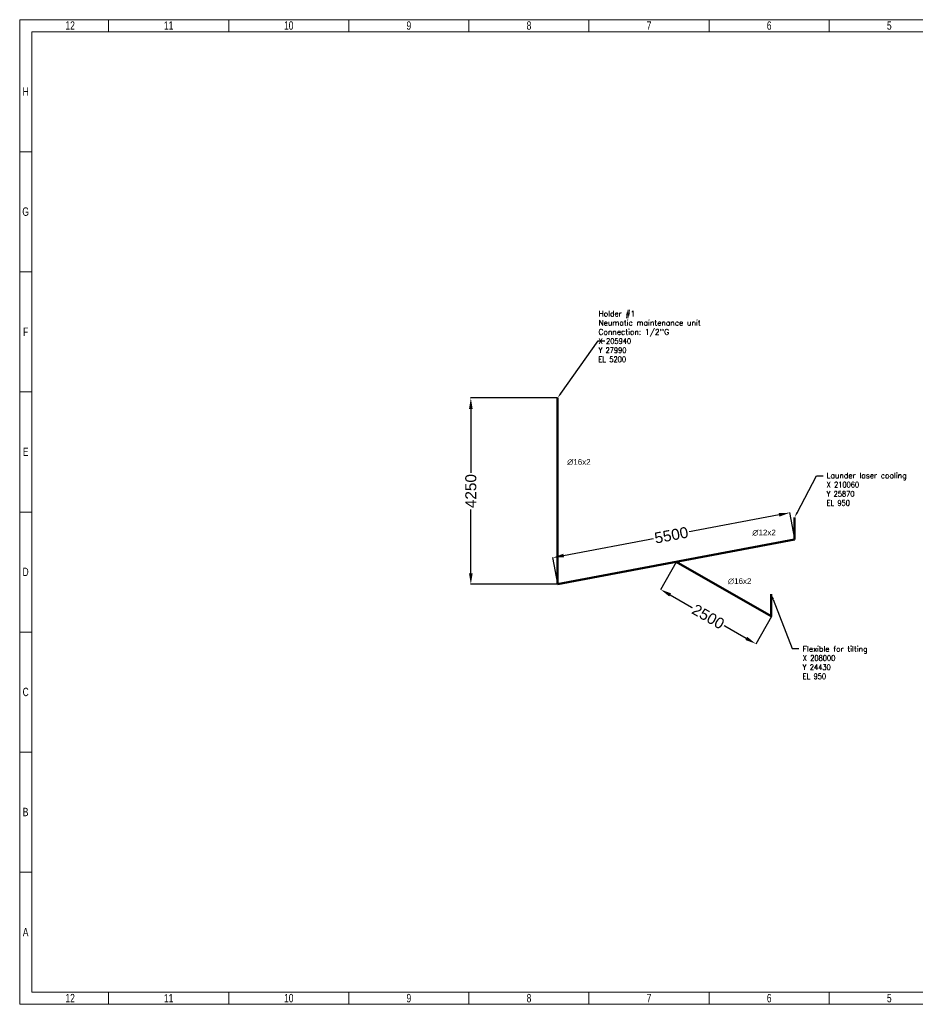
# Model space of a CAD drawing. Header units: millimetres. Extents: x 171540 to 202986, y -70244 to -47782.
# Tile 1 of 12: x 171540 to 191966, y -70244 to -47782. Entities that reach past the tile are written whole.
import ezdxf
from ezdxf import colors
from ezdxf.entities.mleader import LeaderData, LeaderLine
from ezdxf.math import Vec2, Vec3

# ---------------------------------------------------------------- set-up
doc = ezdxf.new("R2010")
doc.units = ezdxf.units.MM
doc.header["$LTSCALE"] = 0.25
doc.linetypes.add('HS_Solid', pattern=[0])
for name, color, linetype in [('Annotation', 7, 'Continuous'), ('COTAS', 136, 'Continuous'), ('Dimension', 1, 'Continuous')]:
    doc.layers.add(name, color=color, linetype=linetype)
doc.layers.add('Pipe Small Bore', color=30, linetype='Continuous', lineweight=50)
doc.styles.add('AdskIsoMetric', font='romans.shx')
doc.styles.add('MtXpl_Arial_Unicode_', font='ARIALUNI.ttf')
doc.styles.add('SLDTEXTSTYLE3', font='TXT', dxfattribs={"width": 0.75})
doc.styles.get("Standard").update_dxf_attribs({"font": 'arial.ttf'})
doc.dimstyles.new('AdskIsoMetric', dxfattribs={"dimtxt": 2.5, "dimasz": 2.5, "dimexe": 1, "dimexo": 2, "dimgap": 0.8, "dimtad": 1, "dimdec": 0, "dimrnd": 1, "dimzin": 0, "dimdsep": 46, "dimtxsty": 'AdskIsoMetric', "dimcen": 0, "dimclrt": 7, "dimadec": 0, "dimazin": 0, "dimtfac": 1, "dimtdec": 0, "dimtmove": 1, "dimatfit": 3, "dimfxl": 1, "dimtfill": 1, "dimfrac": 2, "dimtolj": 1, "dimtzin": 0, "dimarcsym": 0})

# ---------------------------------------------------------------- blocks, each defined once
blk = doc.blocks.new('cajetin')
at = {"color": 7, "linetype": 'Continuous', "lineweight": 18}
for p, q in [((0, 0), (0, 615)), ((0, 615), (861, 615)), ((55.5, 607.5), (55.5, 615)), ((130.5, 607.5), (130.5, 615)), ((205.5, 607.5), (205.5, 615)), ((280.5, 607.5), (280.5, 615)), ((355.5, 607.5), (355.5, 615)), ((430.5, 607.5), (430.5, 615)), ((505.5, 607.5), (505.5, 615)), ((7.5, 7.5), (7.5, 607.5)), ((7.5, 607.5), (853.5, 607.5)), ((430.5, 607.5), (430.5, 607.5)), ((7.5, 532.5), (0, 532.5)), ((7.5, 457.5), (0, 457.5)), ((7.5, 382.5), (0, 382.5)), ((7.5, 307.5), (0, 307.5)), ((7.5, 307.5), (7.5, 307.5)), ((7.5, 232.5), (0, 232.5)), ((7.5, 157.5), (0, 157.5)), ((7.5, 82.5), (0, 82.5)), ((853.5, 7.5), (7.5, 7.5)), ((55.5, 7.5), (55.5, 0)), ((130.5, 7.5), (130.5, 0)), ((205.5, 7.5), (205.5, 0)), ((280.5, 7.5), (280.5, 0)), ((355.5, 7.5), (355.5, 0)), ((430.5, 7.5), (430.5, 7.5)), ((430.5, 7.5), (430.5, 0)), ((505.5, 7.5), (505.5, 0)), ((861, 0), (0, 0))]:
    blk.add_line(p, q, dxfattribs=at)
at = {"color": 7, "linetype": 'Continuous', "lineweight": 0, "char_height": 5.25, "attachment_point": 2, "style": 'SLDTEXTSTYLE3'}
for s, insert in [('12', (31.51, 613.99)), ('11', (93.01, 613.99)), ('10', (168.01, 613.99)), ('9', (243.01, 613.99)), ('8', (318.01, 613.99)), ('7', (393.01, 613.99)), ('6', (468.01, 613.99)), ('5', (543.01, 613.99)), ('H', (3.75, 572.74)), ('G', (3.68, 497.74)), ('F', (3.71, 422.74)), ('E', (3.74, 347.74)), ('D', (3.68, 272.74)), ('C', (3.73, 197.74)), ('B', (3.69, 122.74)), ('A', (3.7, 47.74)), ('12', (31.51, 6.49)), ('11', (93.01, 6.49)), ('10', (168.01, 6.49)), ('9', (243.01, 6.49)), ('8', (318.01, 6.49)), ('7', (393.01, 6.49)), ('6', (468.01, 6.49)), ('5', (543.01, 6.49))]:
    blk.add_mtext(s, dxfattribs=dict(at, insert=insert))
blk = doc.blocks.new('*D58')
at = {"layer": 'Defpoints', "color": 0}
for p in [(186517, -60150), (188689, -61390), (188328, -62020)]:
    blk.add_point(p, dxfattribs=at)
at = {"layer": 'Dimension', "color": 0, "lineweight": -2}
for p, q in [((186512, -60159), (186155, -60786)), ((186374, -60905), (186914, -61213)), ((188684, -61398), (188326, -62025)), ((188111, -61897), (187572, -61589))]:
    blk.add_line(p, q, dxfattribs=at)
at = {"layer": 'Dimension', "color": 0}
for points in [[(186395, -60869), (186354, -60941), (186157, -60781)], [(188091, -61933), (188132, -61860), (188328, -62020)]]:
    blk.add_solid(points, dxfattribs=at)
at = {"layer": 'Dimension', "color": 7, "insert": (187243, -61401), "char_height": 250, "attachment_point": 5, "rotation": 330.2866, "bg_fill": 3, "box_fill_scale": 1.1, "bg_fill_color": 257, "bg_fill_transparency": 0}
blk.add_mtext('\\A1;2500', dxfattribs=at)
blk = doc.blocks.new('*D59')
at = {"layer": 'Defpoints', "color": 0}
for p in [(189104, -59031), (189219, -59639), (183816, -60662)]:
    blk.add_point(p, dxfattribs=at)
at = {"layer": 'Dimension', "color": 0, "lineweight": -2}
for p, q in [((189217, -59629), (189103, -59026)), ((188858, -59078), (186772, -59472)), ((183946, -60007), (186032, -59613)), ((183814, -60652), (183700, -60049))]:
    blk.add_line(p, q, dxfattribs=at)
at = {"layer": 'Dimension', "color": 0}
for points in [[(188866, -59119), (188850, -59037), (189104, -59031)], [(183939, -59966), (183954, -60048), (183701, -60054)]]:
    blk.add_solid(points, dxfattribs=at)
at = {"layer": 'Dimension', "color": 7, "insert": (186402, -59542), "char_height": 250, "attachment_point": 5, "rotation": 10.7187, "bg_fill": 3, "box_fill_scale": 1.1, "bg_fill_color": 257, "bg_fill_transparency": 0}
blk.add_mtext('\\A1;5500', dxfattribs=at)
blk = doc.blocks.new('*D60')
at = {"layer": 'Defpoints', "color": 0}
for p in [(181829, -56412), (183816, -56412), (183816, -60662)]:
    blk.add_point(p, dxfattribs=at)
at = {"layer": 'Dimension', "color": 0, "lineweight": -2}
for p, q in [((183806, -56412), (181824, -56412)), ((181829, -56662), (181829, -58155)), ((181829, -60412), (181829, -58919)), ((183806, -60662), (181824, -60662))]:
    blk.add_line(p, q, dxfattribs=at)
at = {"layer": 'Dimension', "color": 0}
for points in [[(181871, -56662), (181787, -56662), (181829, -56412)], [(181787, -60412), (181871, -60412), (181829, -60662)]]:
    blk.add_solid(points, dxfattribs=at)
at = {"layer": 'Dimension', "color": 7, "insert": (181829, -58537), "char_height": 250, "attachment_point": 5, "rotation": 89.9998, "bg_fill": 3, "box_fill_scale": 1.1, "bg_fill_color": 257, "bg_fill_transparency": 0}
blk.add_mtext('\\A1;4250', dxfattribs=at)
blk = doc.blocks.new('zw$FF66')
at = {"layer": 'Pipe Small Bore'}
for points in [[(0, 5829), (0, 1579)], [(5403, 3101), (5403, 2601)], [(0, 1579), (5403, 2601)], [(2701, 2090), (4873, 851)], [(4873, 1351), (4873, 851)]]:
    blk.add_lwpolyline(points, dxfattribs=at)
at = {"char_height": 125, "attachment_point": 1, "style": 'AdskIsoMetric'}
for s, insert in [("Holder #1^JNeumatic maintenance unit^J\\A1;Connection: 1/2''G^J\\A0;\\W0.8;X 205940^JY 27990^JEL 5200", (932, 7814)), ('Launder laser cooling^J{\\W0.8;X 210060^JY 25870^JEL 950}', (6133, 4121)), ('Flexible for tilting^J{\\W0.8;X 208000^JY 24430^JEL 950}', (5590, 166))]:
    blk.add_mtext_dynamic_manual_height_columns(s, width=199051.18, gutter_width=625, heights=[0], dxfattribs=dict(at, insert=insert))
at = {"layer": 'COTAS', "color": 7, "linetype": 'HS_Solid', "style": 'MtXpl_Arial_Unicode_'}
for s, p in [('∅16x2', (218, 4304)), ('∅12x2', (4441, 2694)), ('∅16x2', (3885, 1586))]:
    blk.add_text(s, height=130, dxfattribs=at).set_placement(p)
at = {"layer": 'Annotation'}
ml = blk.add_multileader_mtext('Standard', dxfattribs=at)
ml.set_content('')
ml.set_leader_properties()
ml.build(insert=Vec2(0, 0))
ml.multileader.update_dxf_attribs({"dogleg_length": 3.06, "arrow_head_size": 125})
ctx = ml.context
ctx.base_point, ctx.char_height, ctx.arrow_head_size, ctx.landing_gap_size, ctx.plane_origin = Vec3(1080, 7134), 200, 125, 100, Vec3(-5965, -4911)
ctx.text_align_type = 2
notes = []
notes.append((ctx, [(0, (1, 1, 0), (926, 7134), (1, 0), 153, [(0, [(0, 5829)], 256, [])])]))
ctx.mtext, ml.multileader.dxf.content_type = None, 0
ml = blk.add_multileader_mtext('Standard', dxfattribs=at)
ml.set_content('')
ml.set_leader_properties()
ml.build(insert=Vec2(0, 0))
ml.multileader.update_dxf_attribs({"dogleg_length": 3.06, "arrow_head_size": 125})
ctx = ml.context
ctx.base_point, ctx.char_height, ctx.arrow_head_size, ctx.landing_gap_size, ctx.plane_origin = Vec3(6059, 4054), 200, 125, 100, Vec3(-673, -7411)
ctx.text_align_type = 2
notes.append((ctx, [(0, (1, 1, 0), (5906, 4054), (1, 0), 153, [(0, [(5403, 3101)], 256, [])])]))
ctx.mtext, ml.multileader.dxf.content_type = None, 0
ml = blk.add_multileader_mtext('Standard', dxfattribs=at)
ml.set_content('')
ml.set_leader_properties()
ml.build(insert=Vec2(0, 0))
ml.multileader.update_dxf_attribs({"dogleg_length": 3.06, "arrow_head_size": 125})
ctx = ml.context
ctx.base_point, ctx.char_height, ctx.arrow_head_size, ctx.landing_gap_size, ctx.plane_origin = Vec3(5503, 111), 200, 125, 100, Vec3(-1092, -9389)
ctx.text_align_type = 2
notes.append((ctx, [(0, (1, 1, 0), (5350, 111), (1, 0), 153, [(0, [(4873, 1351)], 256, [])])]))
ctx.mtext, ml.multileader.dxf.content_type = None, 0
for ctx, leaders in notes:
    for number, flags, end, landing, length, lines in leaders:
        leader = LeaderData()
        leader.index, (leader.has_last_leader_line, leader.has_dogleg_vector, leader.attachment_direction) = number, flags
        leader.last_leader_point, leader.dogleg_vector, leader.dogleg_length = Vec3(end), Vec3(landing), length
        for number, points, colour, breaks in lines:
            line = LeaderLine()
            line.index, line.vertices, line.color, line.breaks = number, Vec3.list(points), colors.encode_raw_color(colour), breaks
            leader.lines.append(line)
        ctx.leaders.append(leader)

msp = doc.modelspace()

# ---------------------------------------------------------------- block references
at = {"xscale": 36.5234375, "yscale": 36.5234375, "zscale": 36.5234375}
msp.add_blockref('cajetin', (171539.8, -70244.4), dxfattribs=at)

# ---------------------------------------------------------------- next in the draw order: dimensions: what is measured, and where the dimension line sits
at = {"layer": 'Dimension'}
dim = msp.add_aligned_dim(p1=(186517.2, -60150.4), p2=(188688.5, -61389.5), distance=-726.5, dimstyle='AdskIsoMetric', override={"dimscale": 5, "dimtxt": 50, "dimasz": 50, "dimtad": 0, "dimrnd": 10, "dimtxsty": 'Standard', "dimtfill": 1, "dimtfillclr": 0}, dxfattribs=at)
dim.commit()
dim.dimension.update_dxf_attribs({"geometry": '*D58', "text_midpoint": (187242.8, -61400.9)})

# ---------------------------------------------------------------- next in the draw order: dimensions: what is measured, and where the dimension line sits
dim = msp.add_aligned_dim(p1=(183815.8, -60661.7), p2=(189218.7, -59639), distance=618.7, dimstyle='AdskIsoMetric', override={"dimscale": 5, "dimtxt": 50, "dimasz": 50, "dimtad": 0, "dimrnd": 10, "dimtxsty": 'Standard', "dimtfill": 1, "dimtfillclr": 0}, dxfattribs=at)
dim.commit()
dim.dimension.update_dxf_attribs({"geometry": '*D59', "text_midpoint": (186402.2, -59542.4)})

# ---------------------------------------------------------------- next in the draw order: dimensions: what is measured, and where the dimension line sits
dim = msp.add_aligned_dim(p1=(183815.8, -60661.7), p2=(183815.8, -56411.7), distance=1986.7, dimstyle='AdskIsoMetric', override={"dimscale": 5, "dimtxt": 50, "dimasz": 50, "dimtad": 0, "dimrnd": 10, "dimtxsty": 'Standard', "dimtfill": 1, "dimtfillclr": 0}, dxfattribs=at)
dim.commit()
dim.dimension.update_dxf_attribs({"geometry": '*D60', "text_midpoint": (181829, -58536.7)})

# ---------------------------------------------------------------- next in the draw order: block references
msp.add_blockref('zw$FF66', (183808.4, -62240.5))

doc.saveas('drawing.dxf')
